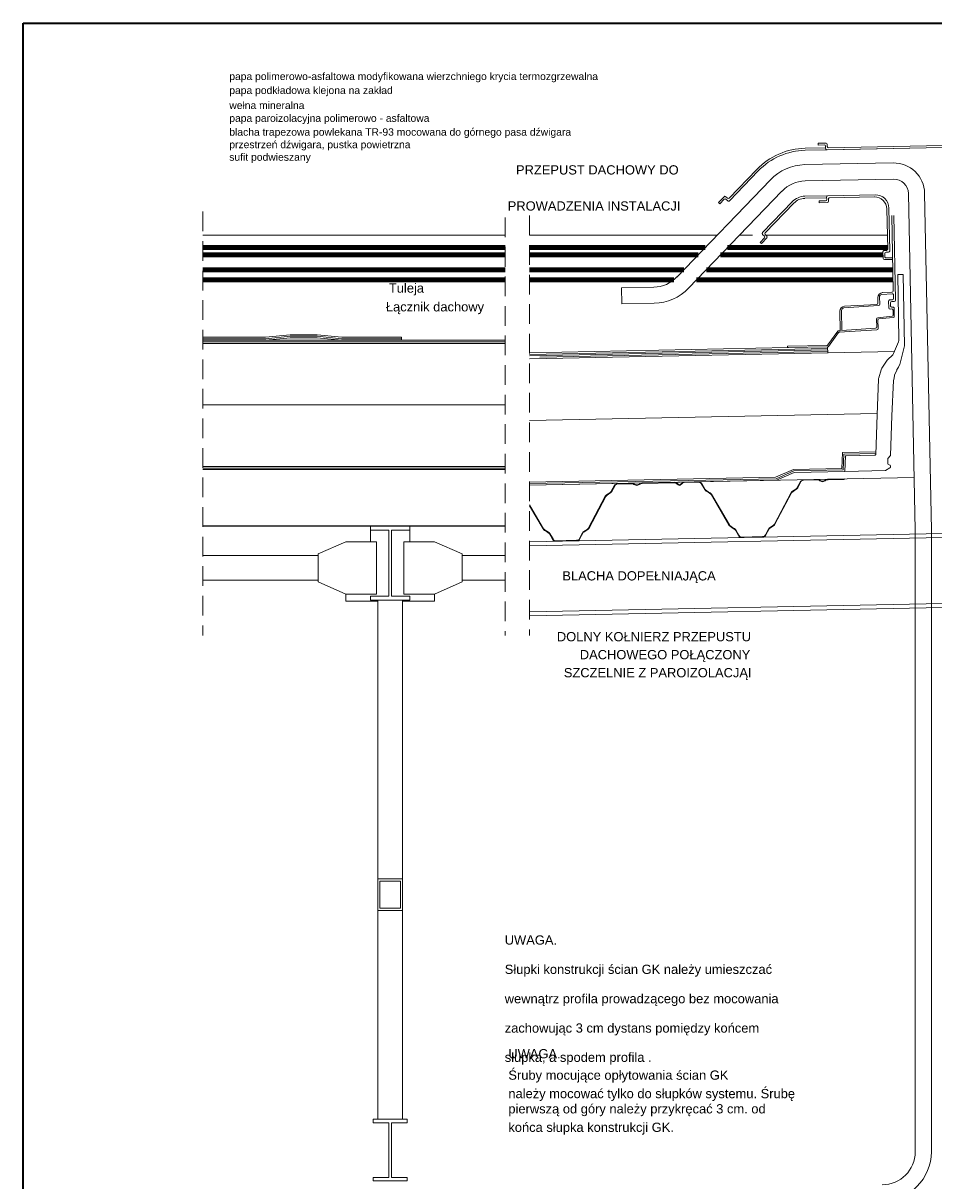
# Model space of a CAD drawing. Header units: millimetres. Extents: x -3261 to -392, y -6397 to -3432.
# Tile 2 of 3: x -3261 to -1781, y -5312 to -3432. Entities that reach past the tile are written whole.
import ezdxf

# ---------------------------------------------------------------- set-up
doc = ezdxf.new("R2010")
doc.units = ezdxf.units.MM
doc.header["$MEASUREMENT"] = 0
for name, pattern in [('ACAD_ISO03W100', [2500, 1250, -1250]), ('Dashed', [5644.44, 2822.22, -2822.22]), ('JIS_02_2.0', [48, 32, -16])]:
    doc.linetypes.add(name, pattern=pattern)
for name, color, linetype, lineweight, true_color in [('a___cienka___0.15_Nr_pióra__10', 7, 'Continuous', 211, 0xb8231b), ('a___przekrojowa___0.5_Nr_pióra__160', 7, 'Continuous', 20, 0x020602), ('MAPA SKAN_Nr_pióra__3', 7, 'Continuous', 35, 0x008200)]:
    doc.layers.add(name, color=color, linetype=linetype, lineweight=lineweight, true_color=true_color)
for name, color, linetype, lineweight in [('a___widokowa_0.25_Nr_pióra__130', 5, 'Continuous', 20), ('Budowlane - Opisy_Nr_pióra__7', 7, 'Continuous', 13), ('wypelnienia wielobokow_Nr_pióra__7', 7, 'Continuous', 13), ('Wyposazenie Wew - Aranzacja Bistro 160 - Opisy_Nr_pióra__7', 7, 'Continuous', 13)]:
    doc.layers.add(name, color=color, linetype=linetype, lineweight=lineweight)
doc.styles.add('GENERATED_STYLE_1', font='txt')

msp = doc.modelspace()

# ---------------------------------------------------------------- linework, layer by layer
at = {"layer": 'a___cienka___0.15_Nr_pióra__10', "linetype": 'Continuous'}
for p, q in [((-2968.8, -3796.6), (-2477.5, -3796.6)), ((-2437.6, -3796.6), (-2152.3, -3796.6)), ((-2115.9, -3796.6), (-1856, -3796.6)), ((-2968.8, -3808.4), (-2477.5, -3808.4)), ((-2437.6, -3808.4), (-2163.7, -3808.4)), ((-2127.3, -3808.4), (-1863.4, -3808.4)), ((-2968.8, -3832.5), (-2477.5, -3832.5)), ((-2437.6, -3832.5), (-2186.9, -3832.5)), ((-2150.4, -3832.5), (-1847.6, -3832.5)), ((-2968.8, -3849), (-2477.5, -3849)), ((-2437.6, -3849), (-2203.3, -3849)), ((-2166.3, -3849), (-1847.3, -3849))]:
    msp.add_line(p, q, dxfattribs=at)
at = {"layer": 'a___przekrojowa___0.5_Nr_pióra__160', "linetype": 'Continuous'}
for p, q in [((-1969.1, -3627.2), (-1956.1, -3626.9)), ((-1969.1, -3627.2), (-1969, -3630)), ((-1954, -3628.9), (-1954, -3632.5)), ((-1623.8, -3627.9), (-1951.9, -3634.4)), ((-1989.8, -3638.6), (-1956.6, -3638)), ((-1956.7, -3634.5), (-1989.7, -3635.2)), ((-1969, -3630), (-1958.7, -3629.9)), ((-1956.7, -3631.8), (-1956.7, -3635.9)), ((-1954.6, -3637.9), (-1621, -3631.2)), ((-1953.3, -3637.9), (-1708.3, -3633)), ((-1711.1, -3629.6), (-1952.2, -3634.5)), ((-2068.7, -3669.8), (-2113.4, -3716.3)), ((-2112.9, -3720.7), (-2066.1, -3672.1)), ((-2130.7, -3723.3), (-2121.7, -3713.9)), ((-2128.7, -3725.3), (-2121.5, -3717.9)), ((-2118.9, -3713.9), (-2116.2, -3716.4)), ((-2118.6, -3717.9), (-2115.7, -3720.7)), ((-2059.2, -3772.3), (-2010.8, -3722)), ((-1990.6, -3713.1), (-1955.2, -3712.4)), ((-1955.1, -3715.8), (-1990.6, -3716.6)), ((-1967.2, -3720.9), (-1956.9, -3720.6)), ((-1967.2, -3720.9), (-1967.2, -3723.7)), ((-1955, -3718.5), (-1955.1, -3714.5)), ((-1953.2, -3712.4), (-1876.3, -3710.9)), ((-1952.2, -3721.4), (-1952.3, -3717.8)), ((-1877.2, -3714.3), (-1950.3, -3715.8)), ((-2128.7, -3725.3), (-2130.7, -3723.3)), ((-2008.3, -3724.3), (-2054.8, -3772.7)), ((-1967.2, -3723.7), (-1954.2, -3723.5)), ((-1857.2, -3733.9), (-1855.9, -3799)), ((-1852.5, -3801.8), (-1853.8, -3732.4)), ((-1849.4, -3744.6), (-1846.9, -3867.1)), ((-1843.2, -3882), (-1846, -3744.5)), ((-2056.1, -3778), (-2059.1, -3775.1)), ((-2052.1, -3778), (-2054.7, -3775.5)), ((-2063.1, -3788.3), (-2056, -3780.8)), ((-2063.1, -3788.3), (-2061, -3790.2)), ((-2061, -3790.2), (-2052, -3780.9)), ((-1863.3, -3814.2), (-1863.5, -3803.2)), ((-1861.5, -3801.2), (-1857.9, -3801.1)), ((-1848, -3815.9), (-1861.2, -3816.2)), ((-1860.5, -3811.3), (-1860.5, -3805.9)), ((-1858.5, -3803.8), (-1854.4, -3803.8)), ((-1848, -3813.1), (-1858.4, -3813.3)), ((-1839.6, -3840.3), (-1830.9, -3840.1)), ((-1837.5, -3945.7), (-1839.6, -3840.3)), ((-1828.6, -3956.1), (-1830.9, -3840.1)), ((-1848.5, -3871.5), (-1865.4, -3872.7)), ((-1864.1, -3869.8), (-1848.9, -3869.2)), ((-1846.2, -3879.3), (-1846.4, -3873.5)), ((-1870.8, -3890.6), (-1927, -3894.6)), ((-1926, -3891.8), (-1873.6, -3888.9)), ((-1871.7, -3886.9), (-1871.7, -3877.8)), ((-1869.2, -3876.7), (-1868.9, -3888.6)), ((-1854, -3894.4), (-1854.3, -3883.4)), ((-1852.3, -3881.4), (-1848.2, -3881.3)), ((-1851.2, -3891.5), (-1851.3, -3886.1)), ((-1849.3, -3884.1), (-1845.2, -3884)), ((-1932.9, -3931.6), (-1933.5, -3899.9)), ((-1930.7, -3898.7), (-1930.4, -3931.4)), ((-1872.1, -3910.6), (-1848.8, -3908.2)), ((-1870.1, -3912.3), (-1847, -3910.4)), ((-1849.2, -3896.3), (-1852, -3896.4)), ((-1847.3, -3893.5), (-1849.2, -3893.5)), ((-1847, -3906.2), (-1847.2, -3898.3)), ((-1845.1, -3908.3), (-1845.3, -3895.5)), ((-1930.4, -3931.4), (-1875.5, -3927.6)), ((-1873.7, -3925.6), (-1873.9, -3912.6)), ((-1871.4, -3928), (-1871.9, -3914.4)), ((-2646, -3942.2), (-2646, -3947.2)), ((-2646, -3947.2), (-2477.5, -3947.2)), ((-1937, -3932.4), (-1953, -3954.8)), ((-1937, -3932.4), (-1953, -3954.8)), ((-1935.9, -3934.7), (-1952, -3957.2)), ((-1935.9, -3934.7), (-1952, -3957.2)), ((-1935.7, -3931.7), (-1932.9, -3931.6)), ((-1934.6, -3934.1), (-1873.3, -3930.1)), ((-2018.4, -3956.7), (-1954.4, -3955.4)), ((-2018.4, -3958.1), (-2018.4, -3956.7)), ((-2017.3, -3959.1), (-1953.4, -3957.8)), ((-1846.3, -3968.7), (-1838.3, -3949.8)), ((-1835.5, -3984.1), (-1828.6, -3956.1)), ((-1865.2, -3992.5), (-1856.5, -3979.5)), ((-1854.8, -3977.4), (-1848.9, -3972.4)), ((-1838.5, -3990.6), (-1836.3, -3986.1)), ((-1870.3, -4007.9), (-1866.4, -3995.1)), ((-1846.1, -4011.2), (-1844.8, -4004.4)), ((-1844.2, -4002.5), (-1841.2, -3995.5)), ((-1840.6, -3994.3), (-1838.5, -3990.6)), ((-1873.2, -4068), (-1870.7, -4010.4)), ((-1849.3, -4070), (-1846.3, -4012.6)), ((-1875.2, -4132.7), (-1873.2, -4068)), ((-1851.3, -4134.3), (-1849.3, -4070)), ((-1925.7, -4160.3), (-1924.5, -4134.6)), ((-1924.5, -4134.6), (-1876.1, -4133.7)), ((-1855.7, -4139.4), (-1851.3, -4134.3)), ((-1852.2, -4154.3), (-1859.3, -4158.9)), ((-1855.5, -4147.8), (-1855.7, -4139.4)), ((-1851.3, -4152.6), (-1851.3, -4151.7)), ((-1997.3, -4175.8), (-1993.4, -4173.6)), ((-1996.5, -4176.2), (-1993.4, -4174.5)), ((-1993.4, -4173.6), (-1992.7, -4173.6)), ((-1993.4, -4174.5), (-1992.7, -4174.5)), ((-1992.7, -4173.6), (-1970, -4173.2)), ((-1992.7, -4174.5), (-1970, -4174)), ((-1970, -4173.2), (-1969.2, -4173.1)), ((-1970, -4174), (-1969.2, -4174)), ((-1966, -4174.3), (-1969.2, -4173.1)), ((-1966.6, -4174.9), (-1969.2, -4174)), ((-1965.5, -4174.7), (-1966, -4174.3)), ((-1957.8, -4174.8), (-1956.8, -4174)), ((-1956.8, -4174), (-1953.6, -4172.8)), ((-1956.3, -4174.6), (-1953.6, -4173.7)), ((-1952.6, -4172.8), (-1953.6, -4172.8)), ((-1952.6, -4173.7), (-1953.6, -4173.7)), ((-1952.6, -4172.8), (-1926.5, -4172.3)), ((-1952.6, -4173.7), (-1926.5, -4173.2)), ((-1926.5, -4173.2), (-1926.5, -4172.3)), ((-1925.7, -4160.3), (-1859.3, -4158.9)), ((-2305.7, -4193.4), (-2304.9, -4192.4)), ((-2305, -4194.1), (-2304.1, -4192.8)), ((-2304.9, -4192.4), (-2299.6, -4182.4)), ((-2304.1, -4192.8), (-2298.8, -4182.8)), ((-2299.6, -4182.4), (-2299.3, -4181.8)), ((-2299.3, -4181.8), (-2295.4, -4179.7)), ((-2298.8, -4182.8), (-2298.5, -4182.3)), ((-2298.5, -4182.3), (-2295.4, -4180.6)), ((-2295.4, -4179.7), (-2294.8, -4179.7)), ((-2295.4, -4180.6), (-2294.8, -4180.5)), ((-2294.8, -4179.7), (-2272.1, -4179.2)), ((-2294.8, -4180.5), (-2272.1, -4180.1)), ((-2272.1, -4179.2), (-2271.2, -4179.2)), ((-2272.1, -4180.1), (-2271.2, -4180.1)), ((-2271.2, -4179.2), (-2270.3, -4179.2)), ((-2271.2, -4180.1), (-2270.3, -4180)), ((-2269.6, -4179.3), (-2270.3, -4179.2)), ((-2269.9, -4180.1), (-2270.3, -4180)), ((-2269.4, -4180.4), (-2269.9, -4180.1)), ((-2268.8, -4179.7), (-2269.6, -4179.3)), ((-2268.1, -4181.4), (-2269.4, -4180.4)), ((-2267.5, -4180.7), (-2268.8, -4179.7)), ((-2263.7, -4183.1), (-2268.1, -4181.4)), ((-2263.7, -4182.2), (-2267.5, -4180.7)), ((-2263.7, -4182.2), (-2259.8, -4180.8)), ((-2263.7, -4183.1), (-2259.2, -4181.5)), ((-2259.8, -4180.8), (-2258.9, -4180)), ((-2259.2, -4181.5), (-2258.3, -4180.7)), ((-2258.9, -4180), (-2255.6, -4178.9)), ((-2258.3, -4180.7), (-2255.6, -4179.7)), ((-2254.6, -4178.9), (-2255.6, -4178.9)), ((-2254.6, -4179.7), (-2255.6, -4179.7)), ((-2254.6, -4178.9), (-2202.5, -4177.8)), ((-2254.6, -4179.7), (-2202.4, -4178.7)), ((-2202.5, -4177.8), (-2202.3, -4177.8)), ((-2202.4, -4178.7), (-2202.2, -4178.7)), ((-2198.5, -4179.1), (-2202.3, -4177.8)), ((-2199, -4179.8), (-2202.2, -4178.7)), ((-2198.9, -4179.9), (-2199, -4179.8)), ((-2198.7, -4180.1), (-2198.9, -4179.9)), ((-2196.2, -4182), (-2198.7, -4180.1)), ((-2198.3, -4179.2), (-2198.5, -4179.1)), ((-2198.1, -4179.4), (-2198.3, -4179.2)), ((-2195.7, -4181.3), (-2198.1, -4179.4)), ((-2195.3, -4182.5), (-2196.2, -4182)), ((-2194.9, -4181.7), (-2195.7, -4181.3)), ((-2194.3, -4182.8), (-2195.3, -4182.5)), ((-2194.2, -4181.9), (-2194.9, -4181.7)), ((-2194.3, -4182.8), (-2193.2, -4182.6)), ((-2194.2, -4181.9), (-2193.6, -4181.8)), ((-2193.6, -4181.8), (-2192.8, -4181.5)), ((-2193.2, -4182.6), (-2192.3, -4182.2)), ((-2192.8, -4181.5), (-2191, -4179.9)), ((-2192.3, -4182.2), (-2190.4, -4180.5)), ((-2191, -4179.9), (-2189.8, -4178.8)), ((-2190.4, -4180.5), (-2189.2, -4179.5)), ((-2189.8, -4178.8), (-2189.7, -4178.8)), ((-2189.7, -4178.8), (-2186.5, -4177.5)), ((-2189.2, -4179.5), (-2189.1, -4179.4)), ((-2189.1, -4179.4), (-2186.4, -4178.4)), ((-2186.5, -4177.5), (-2162.3, -4177)), ((-2186.4, -4178.4), (-2162.3, -4177.9)), ((-2162.3, -4177), (-2161.6, -4177)), ((-2162.3, -4177.9), (-2161.6, -4177.9)), ((-2158.6, -4178.5), (-2161.6, -4177)), ((-2159.4, -4179), (-2161.6, -4177.9)), ((-2158.8, -4180), (-2159.4, -4179)), ((-2153.1, -4189.8), (-2158.8, -4180)), ((-2158, -4179.6), (-2158.6, -4178.5)), ((-2152.4, -4189.3), (-2158, -4179.6)), ((-2152.1, -4191), (-2153.1, -4189.8)), ((-2151.5, -4190.4), (-2152.4, -4189.3)), ((-2150.8, -4192.1), (-2152.1, -4191)), ((-2150.3, -4191.3), (-2151.5, -4190.4)), ((-2147.7, -4193.9), (-2150.8, -4192.1)), ((-2147.3, -4193.2), (-2150.3, -4191.3)), ((-2144.2, -4195), (-2147.3, -4193.2)), ((-2011.9, -4193.4), (-2010.7, -4192.4)), ((-2011.3, -4194), (-2010.2, -4193.1)), ((-2010.7, -4192.4), (-2007.7, -4190.4)), ((-2010.2, -4193.1), (-2007.3, -4191.1)), ((-2007.7, -4190.4), (-2004.8, -4188.4)), ((-2007.3, -4191.1), (-2004.3, -4189.1)), ((-2004.8, -4188.4), (-2003.6, -4187.4)), ((-2004.3, -4189.1), (-2003, -4188)), ((-2003.6, -4187.4), (-2002.8, -4186.3)), ((-2003, -4188), (-2002.1, -4186.8)), ((-2002.8, -4186.3), (-1997.6, -4176.4)), ((-2002.1, -4186.8), (-1996.8, -4176.8)), ((-1997.6, -4176.4), (-1997.3, -4175.8)), ((-1996.8, -4176.8), (-1996.5, -4176.2)), ((-1966, -4175.4), (-1966.6, -4174.9)), ((-1961.6, -4177), (-1966, -4175.4)), ((-1961.6, -4176.2), (-1965.5, -4174.7)), ((-1961.6, -4176.2), (-1957.8, -4174.8)), ((-1961.6, -4177), (-1957.2, -4175.5)), ((-1957.2, -4175.5), (-1956.3, -4174.6)), ((-2341.8, -4251.7), (-2314.8, -4200.6)), ((-2341, -4252.1), (-2314, -4201)), ((-2314.8, -4200.6), (-2314, -4199.5)), ((-2314, -4199.5), (-2312.8, -4198.4)), ((-2314, -4201), (-2313.3, -4200.1)), ((-2313.3, -4200.1), (-2312.2, -4199.1)), ((-2312.8, -4198.4), (-2309.8, -4196.4)), ((-2312.2, -4199.1), (-2309.3, -4197.2)), ((-2309.8, -4196.4), (-2306.8, -4194.5)), ((-2309.3, -4197.2), (-2306.3, -4195.2)), ((-2306.8, -4194.5), (-2305.7, -4193.4)), ((-2306.3, -4195.2), (-2305, -4194.1)), ((-2144.7, -4195.8), (-2147.7, -4193.9)), ((-2143.6, -4196.7), (-2144.7, -4195.8)), ((-2143, -4196.1), (-2144.2, -4195)), ((-2142.8, -4197.6), (-2143.6, -4196.7)), ((-2142.1, -4197.1), (-2143, -4196.1)), ((-2113.8, -4247.6), (-2142.8, -4197.6)), ((-2113.1, -4247.1), (-2142.1, -4197.1)), ((-2039.8, -4245.7), (-2012.8, -4194.5)), ((-2039, -4246.1), (-2012, -4195)), ((-2012.8, -4194.5), (-2011.9, -4193.4)), ((-2012, -4195), (-2011.3, -4194)), ((-2415.1, -4253.2), (-2437.6, -4214.4)), ((-2415.8, -4253.6), (-2437.6, -4216.1)), ((-2477.5, -4248.4), (-2968.8, -4248.4)), ((-2477.5, -4249.2), (-2968.8, -4249.2)), ((-2112.8, -4248.8), (-2113.8, -4247.6)), ((-2112.2, -4248.2), (-2113.1, -4247.1)), ((-2111.4, -4249.9), (-2112.8, -4248.8)), ((-2110.9, -4249.2), (-2112.2, -4248.2)), ((-2107.9, -4251.1), (-2110.9, -4249.2)), ((-2044.8, -4249.8), (-2041.8, -4247.8)), ((-2044.4, -4250.6), (-2041.3, -4248.5)), ((-2041.8, -4247.8), (-2040.6, -4246.8)), ((-2041.3, -4248.5), (-2040, -4247.4)), ((-2040.6, -4246.8), (-2039.8, -4245.7)), ((-2040, -4247.4), (-2039, -4246.1)), ((-2414.8, -4254.9), (-2415.8, -4253.6)), ((-2414.2, -4254.2), (-2415.1, -4253.2)), ((-2413.5, -4256), (-2414.8, -4254.9)), ((-2413, -4255.3), (-2414.2, -4254.2)), ((-2410.3, -4257.9), (-2413.5, -4256)), ((-2409.9, -4257.1), (-2413, -4255.3)), ((-2407.3, -4259.7), (-2410.3, -4257.9)), ((-2406.8, -4259), (-2409.9, -4257.1)), ((-2406.2, -4260.7), (-2407.3, -4259.7)), ((-2405.6, -4260), (-2406.8, -4259)), ((-2405.4, -4261.5), (-2406.2, -4260.7)), ((-2404.7, -4261.1), (-2405.6, -4260)), ((-2400.4, -4270.3), (-2405.4, -4261.5)), ((-2399.6, -4269.8), (-2404.7, -4261.1)), ((-2356.6, -4269), (-2351.9, -4260)), ((-2355.8, -4269.4), (-2351.1, -4260.4)), ((-2351.9, -4260), (-2351, -4258.9)), ((-2351.1, -4260.4), (-2350.4, -4259.5)), ((-2351, -4258.9), (-2349.8, -4257.9)), ((-2350.4, -4259.5), (-2349.3, -4258.6)), ((-2349.8, -4257.9), (-2346.8, -4255.9)), ((-2349.3, -4258.6), (-2346.4, -4256.6)), ((-2346.8, -4255.9), (-2343.8, -4253.9)), ((-2346.4, -4256.6), (-2343.3, -4254.6)), ((-2343.8, -4253.9), (-2342.6, -4252.8)), ((-2343.3, -4254.6), (-2342, -4253.4)), ((-2342.6, -4252.8), (-2341.8, -4251.7)), ((-2342, -4253.4), (-2341, -4252.1)), ((-2108.3, -4251.9), (-2111.4, -4249.9)), ((-2105.3, -4253.7), (-2108.3, -4251.9)), ((-2104.8, -4253), (-2107.9, -4251.1)), ((-2104.1, -4254.6), (-2105.3, -4253.7)), ((-2103.5, -4254), (-2104.8, -4253)), ((-2103.4, -4255.5), (-2104.1, -4254.6)), ((-2102.7, -4255), (-2103.5, -4254)), ((-2098.4, -4264.2), (-2103.4, -4255.5)), ((-2097.6, -4263.8), (-2102.7, -4255)), ((-2097.7, -4265.5), (-2098.4, -4264.2)), ((-2097, -4266.6), (-2097.7, -4265.5)), ((-2096.9, -4265.1), (-2097.6, -4263.8)), ((-2096.1, -4267.4), (-2097, -4266.6)), ((-2096.3, -4266.1), (-2096.9, -4265.1)), ((-2095.8, -4266.6), (-2096.3, -4266.1)), ((-2095.5, -4267.6), (-2096.1, -4267.4)), ((-2095.4, -4266.7), (-2095.8, -4266.6)), ((-2094.9, -4267.6), (-2095.5, -4267.6)), ((-2094.9, -4266.8), (-2095.4, -4266.7)), ((-2093.4, -4266.8), (-2094.9, -4266.8)), ((-2093.3, -4267.6), (-2094.9, -4267.6)), ((-2093.4, -4266.8), (-2093, -4266.8)), ((-2093.3, -4267.6), (-2093, -4267.6)), ((-2093, -4266.8), (-2059.3, -4266.1)), ((-2093, -4267.6), (-2059.2, -4267)), ((-2059.3, -4266.1), (-2058.6, -4266.1)), ((-2059.2, -4267), (-2058.6, -4266.9)), ((-2058.6, -4266.1), (-2057.2, -4266)), ((-2058.6, -4266.9), (-2057.2, -4266.9)), ((-2057.2, -4266), (-2056.4, -4265.8)), ((-2057.2, -4266.9), (-2056, -4266.6)), ((-2056.4, -4265.8), (-2055.8, -4265.3)), ((-2056, -4266.6), (-2055.1, -4265.7)), ((-2055.8, -4265.3), (-2055.3, -4264.2)), ((-2055.3, -4264.2), (-2054.6, -4263)), ((-2055.1, -4265.7), (-2054.5, -4264.6)), ((-2054.6, -4263), (-2049.8, -4254)), ((-2054.5, -4264.6), (-2053.8, -4263.4)), ((-2053.8, -4263.4), (-2049.1, -4254.4)), ((-2049.8, -4254), (-2049, -4252.9)), ((-2049.1, -4254.4), (-2048.4, -4253.5)), ((-2049, -4252.9), (-2047.8, -4251.8)), ((-2048.4, -4253.5), (-2047.3, -4252.5)), ((-2047.8, -4251.8), (-2044.8, -4249.8)), ((-2047.3, -4252.5), (-2044.4, -4250.6)), ((-2399.6, -4271.7), (-2400.4, -4270.3)), ((-2398.8, -4271.3), (-2399.6, -4269.8)), ((-2399, -4272.6), (-2399.6, -4271.7)), ((-2398.1, -4273.4), (-2399, -4272.6)), ((-2398.3, -4272.1), (-2398.8, -4271.3)), ((-2397.7, -4272.6), (-2398.3, -4272.1)), ((-2396.8, -4273.7), (-2398.1, -4273.4)), ((-2396.8, -4272.8), (-2397.7, -4272.6)), ((-2395.2, -4272.8), (-2396.8, -4272.8)), ((-2395.2, -4273.7), (-2396.8, -4273.7)), ((-2395.2, -4272.8), (-2361.3, -4272.1)), ((-2395.2, -4273.7), (-2361.3, -4273)), ((-2361.3, -4272.1), (-2360.7, -4272.1)), ((-2361.3, -4273), (-2360.7, -4273)), ((-2360.7, -4272.1), (-2359.2, -4272)), ((-2360.7, -4273), (-2359.2, -4272.9)), ((-2359.2, -4272), (-2358.4, -4271.8)), ((-2359.2, -4272.9), (-2358, -4272.6)), ((-2358.4, -4271.8), (-2357.9, -4271.3)), ((-2358, -4272.6), (-2357.1, -4271.8)), ((-2357.9, -4271.3), (-2357.3, -4270.3)), ((-2357.3, -4270.3), (-2356.6, -4269)), ((-2357.1, -4271.8), (-2356.5, -4270.7)), ((-2356.5, -4270.7), (-2355.8, -4269.4))]:
    msp.add_line(p, q, dxfattribs=at)
at = {"layer": 'a___przekrojowa___0.5_Nr_pióra__160', "linetype": 'Continuous', "flags": 128}
for points in [[(-2646, -3942.2), (-2743, -3942.2), (-2782.8, -3938.2), (-2826.8, -3938.2), (-2866.6, -3942.2), (-2968.8, -3942.2)], [(-2437.6, -3967.5), (-2017.4, -3959.1)]]:
    msp.add_lwpolyline(points, dxfattribs=at)
for points in [[(-2696.2, -4249.2), (-2632.2, -4249.2), (-2632.2, -4255.5), (-2662, -4255.5), (-2662, -4362.9), (-2632.2, -4362.9), (-2632.2, -4369.3), (-2696.2, -4369.3), (-2696.2, -4362.9), (-2666.4, -4362.9), (-2666.4, -4255.5), (-2696.2, -4255.5)], [(-2684.2, -4873.5), (-2644.2, -4873.5), (-2644.2, -4822), (-2684.2, -4822)], [(-2647.2, -4825.9), (-2681.2, -4825.9), (-2681.2, -4869.7), (-2647.2, -4869.7)], [(-2691.7, -5212.5), (-2636.7, -5212.5), (-2636.7, -5218.2), (-2662.2, -5218.2), (-2662.2, -5306.8), (-2636.7, -5306.8), (-2636.7, -5312.5), (-2691.7, -5312.5), (-2691.7, -5306.8), (-2666.3, -5306.8), (-2666.3, -5218.2), (-2691.7, -5218.2)]]:
    msp.add_lwpolyline(points, close=True, dxfattribs=at)
at = {"layer": 'a___przekrojowa___0.5_Nr_pióra__160', "linetype": 'Continuous'}
for centre, radius, start, end in [((-1956, -3628.9), 2, 1.1458, 91.1458), ((-1987.5, -3747.8), 112.6, 91.1458, 136.1458), ((-1987.6, -3747.5), 108.9, 91.1458, 136.1458), ((-1958.7, -3631.9), 2, 0.652, 90.5457), ((-1954.7, -3635.9), 2, 180.652, 271.1458), ((-1952, -3632.5), 2, 181.1458, 271.1458), ((-2120.3, -3715.3), 2, 46.1458, 136.1458), ((-2120, -3719.3), 2, 45.652, 135.5457), ((-2114.9, -3714.9), 2, 226.1458, 316.1458), ((-2114.3, -3719.3), 2, 225.652, 316.1458), ((-1990, -3742), 28.9, 91.1458, 136.1458), ((-1990.1, -3741.8), 25.2, 91.1458, 136.1458), ((-1957, -3718.6), 2, 271.7458, 1.6395), ((-1953.1, -3714.4), 2, 91.1458, 181.6395), ((-1954.2, -3721.5), 2, 271.1458, 1.1458), ((-1950.3, -3717.8), 2, 91.1458, 181.1458), ((-1877.2, -3734.3), 20, 1.1458, 91.1458), ((-1875.8, -3732.9), 22, 1.1458, 91.1458), ((-2057.7, -3773.7), 2, 136.1458, 226.6395), ((-2057.5, -3779.4), 2, 316.7458, 46.6395), ((-2053.3, -3774.1), 2, 136.1458, 226.1458), ((-2053.5, -3779.5), 2, 316.1458, 46.1458), ((-1861.5, -3803.2), 2, 91.1458, 181.1458), ((-1861.3, -3814.2), 2, 181.1458, 271.1458), ((-1858.5, -3805.8), 2, 90.652, 180.5457), ((-1858.5, -3811.3), 2, 180.5457, 271.1458), ((-1857.9, -3799.1), 2, 271.1458, 1.1458), ((-1854.5, -3801.8), 2, 270.652, 1.1458), ((-1863.7, -3877.8), 8, 92.3881, 180.3873), ((-1865.2, -3876.7), 4, 93.897, 181.1458), ((-1848.9, -3867.2), 2, 272.3881, 1.1458), ((-1848.4, -3873.5), 2, 1.1458, 93.897), ((-1925.5, -3899.8), 8, 93.1621, 181.1458), ((-1873.7, -3886.9), 2, 273.1621, 0.3873), ((-1870.9, -3888.6), 2, 274.0718, 1.1458), ((-1852.3, -3883.4), 2, 91.1458, 181.1458), ((-1849.3, -3886.1), 2, 90.652, 180.5457), ((-1849.2, -3891.5), 2, 180.5457, 271.1458), ((-1848.2, -3879.3), 2, 271.1458, 1.1458), ((-1845.2, -3882), 2, 270.652, 1.1458), ((-1926.7, -3898.6), 4, 94.0718, 180.5946), ((-1871.9, -3912.6), 2, 95.8282, 181.1458), ((-1852, -3894.4), 2, 181.1458, 271.1458), ((-1849.2, -3898.3), 2, 1.1458, 91.1458), ((-1849, -3906.2), 2, 275.8282, 1.1458), ((-1847.3, -3895.5), 2, 0.7585, 91.1458), ((-1847.1, -3908.4), 2, 274.7504, 0.7585), ((-1875.7, -3925.6), 2, 273.9506, 1.1458), ((-1873.4, -3928.1), 2, 274.0944, 2.2551), ((-1869.9, -3914.3), 2, 94.7504, 182.2551), ((-1935.6, -3933.7), 2, 93.9506, 136.1458), ((-1934.5, -3936.1), 2, 93.6966, 136.1458), ((-1847.5, -3945.9), 10, 337.1908, 1.1458), ((-2017.4, -3958.1), 1, 181.1458, 271.1458), ((-1954.4, -3953.4), 2, 271.1458, 316.1458), ((-1953.4, -3955.8), 2, 271.1458, 316.1458), ((-1848.2, -3985), 10, 131.0409, 146.429), ((-1855.5, -3964.8), 10, 311.0409, 337.1908), ((-1845.2, -3981.7), 10, 333.8808, 346.0606), ((-1856.8, -3998), 10, 146.429, 163.1963), ((-1835, -4006.3), 10, 157.1738, 168.6105), ((-1832, -3999.3), 10, 149.47, 157.1738), ((-1860.7, -4010.8), 10, 163.1963, 177.4952), ((-1836.3, -4013.1), 10, 168.6105, 177.0249), ((-1923.5, -4135.6), 1, 91.1656, 177.199), ((-1876.2, -4132.7), 1, 271.1656, 358.2718), ((-1853.5, -4147.7), 2, 181.1458, 271.1458), ((-1853.3, -4151.7), 2, 1.1458, 91.1458), ((-1853.3, -4152.6), 2, 303.0169, 1.1458)]:
    msp.add_arc(centre, radius, start, end, dxfattribs=at)
at = {"layer": 'a___widokowa_0.25_Nr_pióra__130', "linetype": 'JIS_02_2.0'}
for p, q in [((-2968.8, -3738.2), (-2968.8, -4426.6)), ((-2477.5, -3747.6), (-2477.5, -4426.6)), ((-2437.6, -3744.7), (-2437.6, -4426.6))]:
    msp.add_line(p, q, dxfattribs=at)
at = {"layer": 'a___widokowa_0.25_Nr_pióra__130', "linetype": 'Continuous'}
for p, q in [((-2968.8, -3776.5), (-2477.5, -3776.5)), ((-2437.6, -3776.5), (-2133.1, -3776.5)), ((-2096.7, -3776.5), (-2075.3, -3776.5)), ((-2053.6, -3776.5), (-1856.4, -3776.5)), ((-2826.5, -3943.2), (-2866.3, -3947.2)), ((-1953.2, -3967.8), (-1953.4, -3957.8)), ((-2477.5, -4157.2), (-2968.8, -4157.2)), ((-1812.9, -4170), (-2437.6, -4182.5)), ((-2007.7, -4161.9), (-2036.8, -4174.5)), ((-2437.6, -4274.5), (-1113.2, -4248)), ((-2696.2, -4255.5), (-2696.2, -4274.3)), ((-2632.2, -4255.5), (-2632.2, -4274.3)), ((-2437.6, -4280.8), (-1113.2, -4254.3)), ((-2781.4, -4294.3), (-2736.4, -4274.3)), ((-2736.4, -4274.3), (-2686.4, -4274.3)), ((-2686.4, -4274.3), (-2686.4, -4359.3)), ((-2592, -4274.3), (-2642, -4274.3)), ((-2642, -4274.3), (-2642, -4359.3)), ((-2547, -4294.3), (-2592, -4274.3)), ((-2781.4, -4296.8), (-2968.8, -4296.8)), ((-2781.4, -4339.3), (-2781.4, -4294.3)), ((-2547, -4339.3), (-2547, -4294.3)), ((-2477.5, -4296.8), (-2547, -4296.8)), ((-2968.8, -4336.8), (-2781.4, -4336.8)), ((-2736.4, -4359.3), (-2781.4, -4339.3)), ((-2592, -4359.3), (-2547, -4339.3)), ((-2547, -4336.8), (-2477.5, -4336.8)), ((-2736.4, -4371.1), (-2736.4, -4359.3)), ((-2686.4, -4359.3), (-2736.4, -4359.3)), ((-2642, -4359.3), (-2592, -4359.3)), ((-2592, -4371.1), (-2592, -4359.3)), ((-2437.6, -4388.3), (-1113.2, -4361.8)), ((-2736.4, -4371.1), (-2684.2, -4371.1)), ((-2684.2, -4822), (-2684.2, -4369.3)), ((-2644.2, -4822), (-2644.2, -4369.3)), ((-2592, -4371.1), (-2644.2, -4371.1)), ((-2437.6, -4394.6), (-1113.2, -4368.1)), ((-2684.2, -4873.5), (-2684.2, -5212.5)), ((-2644.2, -4873.5), (-2644.2, -5212.5))]:
    msp.add_line(p, q, dxfattribs=at)
at = {"layer": 'a___widokowa_0.25_Nr_pióra__130', "linetype": 'Dashed', "flags": 128}
for points in [[(-2646, -3944.7), (-2743.1, -3944.7), (-2782.9, -3940.7), (-2826.7, -3940.7), (-2866.5, -3944.7), (-2968.8, -3944.7)], [(-2437.6, -3970), (-1953.3, -3960.3)]]:
    msp.add_lwpolyline(points, dxfattribs=at)
at = {"layer": 'a___widokowa_0.25_Nr_pióra__130', "linetype": 'Continuous', "flags": 128}
for points in [[(-2646, -3947.2), (-2743.2, -3947.2), (-2783, -3943.2), (-2826.5, -3943.2), (-2866.3, -3947.2), (-2968.8, -3947.2)], [(-2968.8, -3947.2), (-2477.5, -3947.2)], [(-2968.8, -3952.2), (-2477.5, -3952.2)], [(-2437.6, -3972.5), (-1953.3, -3962.8)], [(-2437.6, -3977.5), (-1845, -3965.6)], [(-2968.8, -4052.2), (-2477.5, -4052.2)], [(-2437.6, -4077.5), (-1873.1, -4066.2)], [(-2437.7, -4177.5), (-2037.9, -4169.5), (-2008.8, -4156.9), (-1930.5, -4155.4), (-1929.2, -4129.7), (-1875, -4128.6)], [(-2437.6, -4182.5), (-2036.8, -4174.5), (-2007.7, -4161.9), (-1925.7, -4160.3), (-1924.5, -4134.6), (-1878, -4133.7)], [(-2968.8, -4152.2), (-2477.5, -4152.2)]]:
    msp.add_lwpolyline(points, dxfattribs=at)
at = {"layer": 'a___widokowa_0.25_Nr_pióra__130', "linetype": 'ACAD_ISO03W100', "flags": 128}
for points in [[(-2968.8, -3949.7), (-2477.5, -3949.7)], [(-2421.2, -3974.7), (-1953.2, -3965.3)], [(-2437.7, -4180), (-2037.3, -4172), (-2008.2, -4159.4), (-1928.1, -4157.8), (-1926.9, -4132.2), (-1875.1, -4131.1)], [(-2968.8, -4154.7), (-2477.5, -4154.7)]]:
    msp.add_lwpolyline(points, dxfattribs=at)
at = {"layer": 'MAPA SKAN_Nr_pióra__3', "linetype": 'Continuous', "flags": 128}
msp.add_lwpolyline([(-3260.5, -3432.1), (-391.6, -3432.1), (-391.6, -6396.6), (-3260.5, -6396.6)], close=True, dxfattribs=at)
at = {"layer": 'wypelnienia wielobokow_Nr_pióra__7', "linetype": 'Continuous'}
for p, q in [((-1847.1, -3659.1), (-1990.6, -3661.9)), ((-1990.1, -3688.3), (-1846.5, -3685.4)), ((-2046.5, -3686.4), (-2198.3, -3844.4)), ((-2179.3, -3862.6), (-2027.6, -3704.7)), ((-1822.1, -3708.8), (-1811.2, -4255.6)), ((-1784.9, -4255.4), (-1795.8, -3708.4)), ((-2235.8, -3860.8), (-2288.2, -3861.9)), ((-2288.2, -3861.9), (-2287.7, -3888.1)), ((-2287.7, -3888.1), (-2235.3, -3887.1)), ((-1811.2, -4255.6), (-1811.2, -5265.4)), ((-1811.2, -4264), (-1811.2, -4449.4)), ((-1784.9, -5265.4), (-1784.9, -4255.4))]:
    msp.add_line(p, q, dxfattribs=at)
for centre, radius, start, end in [((-1989, -3741.7), 79.8, 91.1436, 136.146), ((-1846.1, -3709.4), 50.3, 1.1458, 91.1436), ((-1846, -3709.3), 23.9, 1.146, 91.1459), ((-1989, -3741.8), 53.5, 91.1459, 136.1458), ((-2236.9, -3807.3), 53.5, 271.1458, 316.146), ((-2236.9, -3807.3), 79.8, 271.1456, 316.1458), ((-1864.7, -5265.4), 53.5, 270.0021, 0.0002), ((-1864.7, -5265.4), 79.8, 269.9999, 0)]:
    msp.add_arc(centre, radius, start, end, dxfattribs=at)

# ---------------------------------------------------------------- texts
at = {"layer": 'Budowlane - Opisy_Nr_pióra__7', "linetype": 'Continuous', "char_height": 15, "attachment_point": 7, "style": 'GENERATED_STYLE_1'}
for s, insert in [('\\A1;{\\fArial|b0|i0|c238|p38;PRZEPUST DACHOWY DO}', (-2459.8, -3678.1)), ('\\A1;{\\fArial|b0|i0|c238|p38;PROWADZENIA INSTALACJI}', (-2473.2, -3736.7)), ('\\A1;{\\fArial|b0|i0|c238|p38;Tuleja}', (-2666.3, -3874.4)), ('\\A1;{\\fArial|b0|i0|c238|p38;Łącznik dachowy}', (-2671.2, -3904.8)), ('\\A1;{\\fArial|b0|i0|c238|p38;BLACHA DOPEŁNIAJĄCA}', (-2384.5, -4341.7)), ('\\A1;{\\fArial|b0|i0|c238|p38;DOLNY KOŁNIERZ PRZEPUSTU}', (-2393.4, -4436.3)), ('\\A1;{\\fArial|b0|i0|c238|p38;DACHOWEGO POŁĄCZONY}', (-2356.1, -4469.7)), ('\\A1;{\\fArial|b0|i0|c238|p38;SZCZELNIE Z PAROIZOLACJĄI}', (-2382.1, -4499)), ('\\A1;{\\fArial|b0|i0|c238|p38;UWAGA.}', (-2478.1, -4929)), ('\\A1;{\\fArial|b0|i0|c238|p38;Słupki konstrukcji ścian GK należy umieszczać}', (-2478.1, -4980.9)), ('\\A1;{\\fArial|b0|i0|c238|p38;wewnątrz profila prowadzącego bez mocowania}', (-2478.1, -5028.6)), ('\\A1;{\\fArial|b0|i0|c238|p38;zachowując 3 cm dystans pomiędzy końcem}', (-2478.1, -5076.3)), ('\\A1;{\\fArial|b0|i0|c238|p38;słupka, a spodem profila .}', (-2478.1, -5123.8)), ('\\A1;{\\fArial|b0|i0|c238|p38;UWAGA.}', (-2472.2, -5113.7)), ('\\A1;{\\fArial|b0|i0|c238|p38;Śruby mocujące opłytowania ścian GK}', (-2472.2, -5152.8)), ('\\A1;{\\fArial|b0|i0|c238|p38;należy mocować tylko do słupków systemu. Śrubę}', (-2472.2, -5182.8)), ('\\A1;{\\fArial|b0|i0|c238|p38;pierwszą od góry należy przykręcać 3 cm. od}', (-2472.2, -5207.5)), ('\\A1;{\\fArial|b0|i0|c238|p38;końca słupka konstrukcji GK.}', (-2472.2, -5237.5))]:
    msp.add_mtext(s, dxfattribs=dict(at, insert=insert))
at = {"layer": 'Wyposazenie Wew - Aranzacja Bistro 160 - Opisy_Nr_pióra__7', "linetype": 'Continuous', "char_height": 12, "attachment_point": 7, "style": 'GENERATED_STYLE_1'}
for s, insert in [('\\A1;{\\fArial|b0|i0|c238|p38;papa polimerowo-asfaltowa modyfikowana wierzchniego krycia termozgrzewalna}', (-2925.6, -3528.1)), ('\\A1;{\\fArial|b0|i0|c238|p38;papa podkładowa klejona na zakład}', (-2925.6, -3550.7)), ('\\A1;{\\fArial|b0|i0|c238|p38;wełna mineralna}', (-2925.6, -3571.7)), ('\\A1;{\\fArial|b0|i0|c238|p38;papa paroizolacyjna polimerowo - asfaltowa}', (-2925.6, -3596)), ('\\A1;{\\fArial|b0|i0|c238|p38;blacha trapezowa powlekana TR-93 mocowana do górnego pasa dźwigara}', (-2925.6, -3618.5)), ('\\A1;{\\fArial|b0|i0|c238|p38;przestrzeń dźwigara, pustka powietrzna}', (-2925.6, -3638.8)), ('\\A1;{\\fArial|b0|i0|c238|p38;sufit podwieszany}', (-2925.6, -3659.2))]:
    msp.add_mtext(s, dxfattribs=dict(at, insert=insert))

doc.saveas('drawing.dxf')
